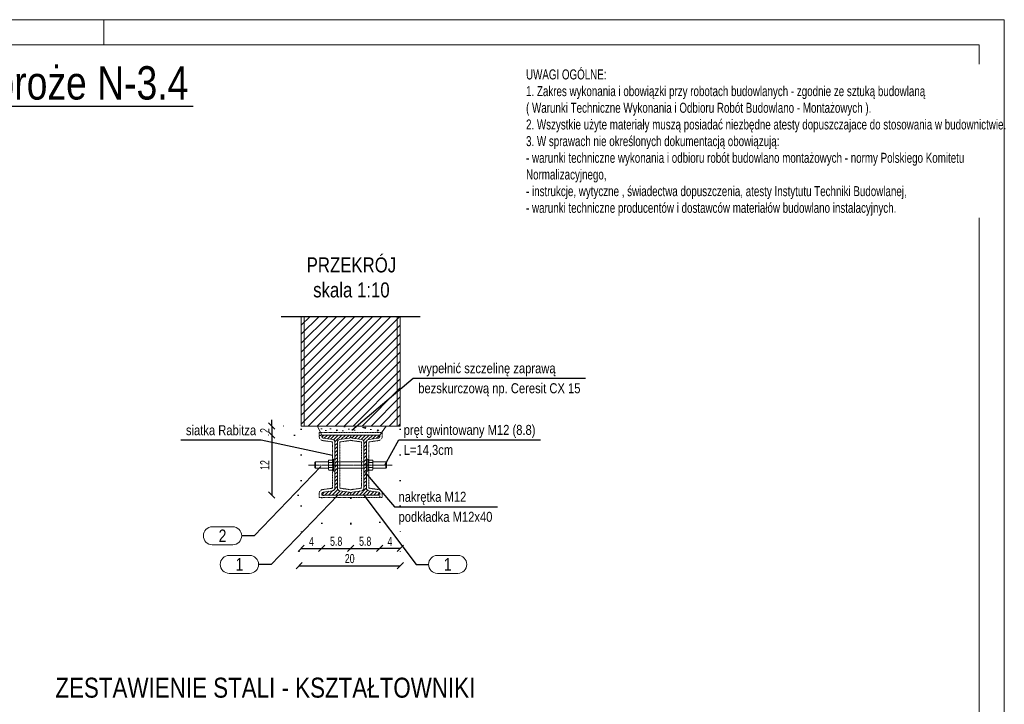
# Model space of a CAD drawing. Header units: millimetres. Extents: x 11149 to 111407, y -107619 to -23630.
# Tile 79 of 245: x 21510 to 22002, y -35702 to -35360. Entities that reach past the tile are written whole.
import ezdxf
from ezdxf.enums import TextEntityAlignment as Align

# ---------------------------------------------------------------- set-up
doc = ezdxf.new("R2010")
doc.units = ezdxf.units.MM
doc.header["$LTSCALE"] = 2
for name, pattern in [('CENTER2', [28.575, 19.05, -3.175, 3.175, -3.175]), ('DOT', [6.35, 0, -6.35]), ('HIDDEN', [9.525, 6.35, -3.175])]:
    doc.linetypes.add(name, pattern=pattern)
doc.layers.get('0').update_dxf_attribs({"plot": 0})
doc.layers.get('Defpoints').update_dxf_attribs({"color": 1})
for name, color, linetype, lineweight in [('e-cad_252', 252, 'HIDDEN', 9), ('e-cad_cienkie', 1, 'Continuous', 9), ('e-cad_opisy', 7, 'Continuous', 9), ('e-cad_osie', 22, 'CENTER2', 9), ('e-cad_stal_kontur', 222, 'Continuous', 20), ('e-cad_stal_wypelnienia', 224, 'Continuous', 9), ('e-cad_wymiary', 4, 'Continuous', 9), ('Opisy', 7, 'Continuous', 13)]:
    doc.layers.add(name, color=color, linetype=linetype, lineweight=lineweight)
doc.layers.add('e-cad_ukryte', color=30, linetype='HIDDEN')
doc.styles.add('e-cad_1', font='arial.ttf', dxfattribs={"width": 0.7})
doc.styles.add('e-cad_2', font='arial.ttf', dxfattribs={"width": 0.8})
doc.dimstyles.new('e-cad_1_10_[cm]', dxfattribs={"dimtxt": 1.8, "dimasz": 1.25, "dimexe": 1.25, "dimexo": 0.625, "dimgap": 0.5, "dimtad": 1, "dimdec": 0, "dimrnd": 1, "dimzin": 1, "dimtxsty": 'e-cad_1', "dimblk": 'OBLIQUE', "dimcen": 2.5, "dimclrd": 256, "dimclre": 252, "dimclrt": 7, "dimadec": 0, "dimazin": 0, "dimtfac": 1, "dimtix": 1, "dimtmove": 2, "dimatfit": 3, "dimldrblk": 'NONE', "dimfxl": 60, "dimfxlon": 1, "dimarcsym": 0})
doc.dimstyles.new('e-cad_1_25_10[cm]', dxfattribs={"dimscale": 2.5, "dimtxt": 1.8, "dimasz": 1.25, "dimexe": 1.25, "dimexo": 0.625, "dimgap": 0.5, "dimtad": 1, "dimdec": 0, "dimlfac": 0.4, "dimrnd": 1, "dimzin": 1, "dimtxsty": 'e-cad_1', "dimblk": 'OBLIQUE', "dimcen": 2.5, "dimclrd": 30, "dimclre": 252, "dimclrt": 7, "dimadec": 0, "dimazin": 0, "dimtfac": 1, "dimtix": 1, "dimtmove": 2, "dimatfit": 3, "dimfxl": 60, "dimfxlon": 1, "dimarcsym": 0})
doc.dimstyles.new('e-cad_1_25_[cm]', dxfattribs={"dimscale": 2.5, "dimtxt": 1.8, "dimasz": 1.25, "dimexe": 1.25, "dimexo": 0.625, "dimgap": 0.5, "dimtad": 1, "dimdec": 0, "dimrnd": 1, "dimzin": 1, "dimtxsty": 'e-cad_1', "dimblk": 'OBLIQUE', "dimcen": 2.5, "dimclrd": 256, "dimclre": 252, "dimclrt": 7, "dimadec": 0, "dimazin": 0, "dimtfac": 1, "dimtix": 1, "dimtmove": 2, "dimatfit": 3, "dimldrblk": 'NONE', "dimfxl": 60, "dimfxlon": 1, "dimarcsym": 0})

# ---------------------------------------------------------------- blocks, each defined once
blk = doc.blocks.new('A3_poziom')
at = {"ltscale": 0.8}
blk.add_line((240, 292), (240, 297), dxfattribs=at)
for points in [[(0, 0), (420, 0), (420, 297), (0, 297)], [(30, 5), (415, 5), (415, 292), (30, 292)]]:
    blk.add_lwpolyline(points, close=True)
blk = doc.blocks.new('e-cad_ZelbetPozycja')
at = {"layer": 'e-cad_opisy', "ltscale": 0.04, "style": 'e-cad_1', "width": 0.8}
for tag, p, height in [('OPIS_1', (0, 1.33), 6.67), ('OPIS_2', (0, -5.33), 4), ('OPIS_4', (16, -5.33), 4), ('OPIS_3', (0, -9.33), 2.67)]:
    blk.add_attdef(tag, p, '', height=height, dxfattribs=at)
at = {"layer": 'e-cad_opisy', "ltscale": 0.04, "style": 'e-cad_1', "width": 0.8, "flags": 1}
for tag, p in [('POZYCJA', (0, -20)), ('ILOSC', (0, -26.67)), ('DODATEK', (0, -33.33))]:
    blk.add_attdef(tag, p, '', height=4, dxfattribs=at)
blk = doc.blocks.new('_None')
blk = doc.blocks.new('_OBLIQUE')
at = {"color": 0, "linetype": 'ByBlock', "lineweight": -2}
blk.add_line((-0.5, -0.5), (0.5, 0.5), dxfattribs=at)
blk = doc.blocks.new('e-cad_StalOpisNiezliczalny_1')
at = {"layer": 'e-cad_cienkie', "ltscale": 0.4}
blk.add_lwpolyline([(5.87, 1.8), (1.78, 1.8, 0.991311), (1.78, -1.8), (5.87, -1.8, 0.991311)], format="xyb", close=True, dxfattribs=at)
at = {"layer": 'e-cad_opisy', "color": 9, "ltscale": 0.04, "style": 'e-cad_1', "width": 0.8}
blk.add_attdef('NR', text='', height=2.5, dxfattribs=at).set_placement((3.83, 0), align=Align.MIDDLE_CENTER)
blk = doc.blocks.new('*D1484')
at = {"layer": 'Defpoints', "color": 0, "ltscale": 0.5}
for p in [(21643.24, -35563.21), (21635.77, -35567.71), (21661.49, -35567.71)]:
    blk.add_point(p, dxfattribs=at)
at = {"layer": 'e-cad_opisy', "color": 252, "linetype": 'DOT', "lineweight": -2}
for p, q in [((21641.67, -35563.21), (21632.64, -35563.21)), ((21659.92, -35567.71), (21632.64, -35567.71))]:
    blk.add_line(p, q, dxfattribs=at)
at = {"layer": 'e-cad_opisy', "color": 30, "lineweight": -2}
for p, q in [((21635.77, -35563.21), (21635.77, -35560.09)), ((21635.77, -35563.21), (21635.77, -35567.71)), ((21635.77, -35567.71), (21635.77, -35570.84))]:
    blk.add_line(p, q, dxfattribs=at)
at = {"layer": 'e-cad_opisy', "color": 30, "lineweight": -2, "ltscale": 0.5, "xscale": 3.125, "yscale": 3.125, "zscale": 3.125}
for p, rotation in [((21635.77, -35563.21), 270), ((21635.77, -35567.71), 90)]:
    blk.add_blockref('_OBLIQUE', p, dxfattribs=dict(at, rotation=rotation))
at = {"layer": 'e-cad_opisy', "color": 7, "ltscale": 0.5, "insert": (21632.26, -35565.46), "char_height": 4.5, "attachment_point": 5, "rotation": 90, "style": 'e-cad_1'}
blk.add_mtext('2', dxfattribs=at)
blk = doc.blocks.new('*D1485')
at = {"layer": 'Defpoints', "color": 0, "ltscale": 0.5}
for p in [(21661.49, -35567.71), (21635.77, -35597.71), (21663.27, -35597.71)]:
    blk.add_point(p, dxfattribs=at)
at = {"layer": 'e-cad_opisy', "color": 252, "linetype": 'DOT', "lineweight": -2}
for p, q in [((21659.92, -35567.71), (21632.64, -35567.71)), ((21661.71, -35597.71), (21632.64, -35597.71))]:
    blk.add_line(p, q, dxfattribs=at)
at = {"layer": 'e-cad_opisy', "color": 30, "lineweight": -2}
blk.add_line((21635.77, -35567.71), (21635.77, -35597.71), dxfattribs=at)
at = {"layer": 'e-cad_opisy', "color": 30, "lineweight": -2, "ltscale": 0.5, "xscale": 3.125, "yscale": 3.125, "zscale": 3.125}
for p, rotation in [((21635.77, -35567.71), 90), ((21635.77, -35597.71), 270)]:
    blk.add_blockref('_OBLIQUE', p, dxfattribs=dict(at, rotation=rotation))
at = {"layer": 'e-cad_opisy', "color": 7, "ltscale": 0.5, "insert": (21632.26, -35582.71), "char_height": 4.5, "attachment_point": 5, "rotation": 90, "style": 'e-cad_1'}
blk.add_mtext('12', dxfattribs=at)
blk = doc.blocks.new('*D1486')
at = {"layer": 'Defpoints', "color": 0, "ltscale": 0.5}
for p in [(21650.49, -35563.21), (21660.74, -35597.34), (21660.74, -35624.41)]:
    blk.add_point(p, dxfattribs=at)
at = {"layer": 'e-cad_opisy', "color": 252, "linetype": 'DOT', "lineweight": -2}
for p, q in [((21650.49, -35564.77), (21650.49, -35627.54)), ((21660.74, -35598.9), (21660.74, -35627.54))]:
    blk.add_line(p, q, dxfattribs=at)
at = {"layer": 'e-cad_opisy', "color": 30, "lineweight": -2}
blk.add_line((21650.49, -35624.41), (21660.74, -35624.41), dxfattribs=at)
at = {"layer": 'e-cad_opisy', "color": 30, "lineweight": -2, "ltscale": 0.5, "xscale": 3.125, "yscale": 3.125, "zscale": 3.125, "rotation": 180}
blk.add_blockref('_OBLIQUE', (21650.49, -35624.41), dxfattribs=at)
at = {"layer": 'e-cad_opisy', "color": 30, "lineweight": -2, "ltscale": 0.5, "xscale": 3.125, "yscale": 3.125, "zscale": 3.125}
blk.add_blockref('_OBLIQUE', (21660.74, -35624.41), dxfattribs=at)
at = {"layer": 'e-cad_opisy', "color": 7, "ltscale": 0.5, "insert": (21655.61, -35620.91), "char_height": 4.5, "attachment_point": 5, "style": 'e-cad_1'}
blk.add_mtext('4', dxfattribs=at)
blk = doc.blocks.new('*D1487')
at = {"layer": 'Defpoints', "color": 0, "ltscale": 0.5}
for p in [(21675.24, -35597.34), (21689.74, -35596.97), (21689.74, -35624.41)]:
    blk.add_point(p, dxfattribs=at)
at = {"layer": 'e-cad_opisy', "color": 252, "linetype": 'DOT', "lineweight": -2}
for p, q in [((21675.24, -35598.9), (21675.24, -35627.54)), ((21689.74, -35598.53), (21689.74, -35627.54))]:
    blk.add_line(p, q, dxfattribs=at)
at = {"layer": 'e-cad_opisy', "color": 30, "lineweight": -2}
blk.add_line((21675.24, -35624.41), (21689.74, -35624.41), dxfattribs=at)
at = {"layer": 'e-cad_opisy', "color": 30, "lineweight": -2, "ltscale": 0.5, "xscale": 3.125, "yscale": 3.125, "zscale": 3.125, "rotation": 180}
blk.add_blockref('_OBLIQUE', (21675.24, -35624.41), dxfattribs=at)
at = {"layer": 'e-cad_opisy', "color": 30, "lineweight": -2, "ltscale": 0.5, "xscale": 3.125, "yscale": 3.125, "zscale": 3.125}
blk.add_blockref('_OBLIQUE', (21689.74, -35624.41), dxfattribs=at)
at = {"layer": 'e-cad_opisy', "color": 7, "ltscale": 0.5, "insert": (21682.49, -35620.87), "char_height": 4.5, "attachment_point": 5, "style": 'e-cad_1'}
blk.add_mtext('5.8', dxfattribs=at)
blk = doc.blocks.new('*D1488')
at = {"layer": 'Defpoints', "color": 0, "ltscale": 0.5}
for p in [(21649.49, -35624.41), (21699.99, -35624.41), (21699.99, -35633.04)]:
    blk.add_point(p, dxfattribs=at)
at = {"layer": 'e-cad_opisy', "color": 252, "linetype": 'DOT', "lineweight": -2}
for p, q in [((21649.49, -35625.98), (21649.49, -35636.16)), ((21699.99, -35625.98), (21699.99, -35636.16))]:
    blk.add_line(p, q, dxfattribs=at)
at = {"layer": 'e-cad_opisy', "color": 30, "lineweight": -2}
blk.add_line((21649.49, -35633.04), (21699.99, -35633.04), dxfattribs=at)
at = {"layer": 'e-cad_opisy', "color": 30, "lineweight": -2, "ltscale": 0.5, "xscale": 3.125, "yscale": 3.125, "zscale": 3.125, "rotation": 180}
blk.add_blockref('_OBLIQUE', (21649.49, -35633.04), dxfattribs=at)
at = {"layer": 'e-cad_opisy', "color": 30, "lineweight": -2, "ltscale": 0.5, "xscale": 3.125, "yscale": 3.125, "zscale": 3.125}
blk.add_blockref('_OBLIQUE', (21699.99, -35633.04), dxfattribs=at)
at = {"layer": 'e-cad_opisy', "color": 7, "ltscale": 0.5, "insert": (21674.74, -35629.49), "char_height": 4.5, "attachment_point": 5, "style": 'e-cad_1'}
blk.add_mtext('20', dxfattribs=at)
blk = doc.blocks.new('*D1509')
at = {"layer": 'Defpoints', "color": 0, "ltscale": 0.5}
for p in [(21675.24, -35597.71), (21660.74, -35624.41), (21675.24, -35624.41)]:
    blk.add_point(p, dxfattribs=at)
at = {"layer": 'e-cad_opisy', "color": 252, "linetype": 'DOT', "lineweight": -2}
for p, q in [((21675.24, -35599.27), (21675.24, -35627.54)), ((21660.74, -35622.85), (21660.74, -35621.29))]:
    blk.add_line(p, q, dxfattribs=at)
at = {"layer": 'e-cad_opisy', "color": 30, "lineweight": -2}
blk.add_line((21660.74, -35624.41), (21675.24, -35624.41), dxfattribs=at)
at = {"layer": 'e-cad_opisy', "color": 30, "lineweight": -2, "ltscale": 0.5, "xscale": 3.125, "yscale": 3.125, "zscale": 3.125, "rotation": 180}
blk.add_blockref('_OBLIQUE', (21660.74, -35624.41), dxfattribs=at)
at = {"layer": 'e-cad_opisy', "color": 30, "lineweight": -2, "ltscale": 0.5, "xscale": 3.125, "yscale": 3.125, "zscale": 3.125}
blk.add_blockref('_OBLIQUE', (21675.24, -35624.41), dxfattribs=at)
at = {"layer": 'e-cad_opisy', "color": 7, "ltscale": 0.5, "insert": (21667.99, -35620.87), "char_height": 4.5, "attachment_point": 5, "style": 'e-cad_1'}
blk.add_mtext('5.8', dxfattribs=at)
blk = doc.blocks.new('*D1511')
at = {"layer": 'Defpoints', "color": 0, "ltscale": 0.5}
for p in [(21699.99, -35563.21), (21689.74, -35596.97), (21689.74, -35624.41)]:
    blk.add_point(p, dxfattribs=at)
at = {"layer": 'e-cad_opisy', "color": 252, "linetype": 'DOT', "lineweight": -2}
for p, q in [((21699.99, -35564.77), (21699.99, -35627.54)), ((21689.74, -35598.53), (21689.74, -35627.54))]:
    blk.add_line(p, q, dxfattribs=at)
at = {"layer": 'e-cad_opisy', "color": 30, "lineweight": -2}
blk.add_line((21699.99, -35624.41), (21689.74, -35624.41), dxfattribs=at)
at = {"layer": 'e-cad_opisy', "color": 30, "lineweight": -2, "ltscale": 0.5, "xscale": 3.125, "yscale": 3.125, "zscale": 3.125, "rotation": 180}
blk.add_blockref('_OBLIQUE', (21689.74, -35624.41), dxfattribs=at)
at = {"layer": 'e-cad_opisy', "color": 30, "lineweight": -2, "ltscale": 0.5, "xscale": 3.125, "yscale": 3.125, "zscale": 3.125}
blk.add_blockref('_OBLIQUE', (21699.99, -35624.41), dxfattribs=at)
at = {"layer": 'e-cad_opisy', "color": 7, "ltscale": 0.5, "insert": (21694.86, -35620.91), "char_height": 4.5, "attachment_point": 5, "style": 'e-cad_1'}
blk.add_mtext('4', dxfattribs=at)

msp = doc.modelspace()

# ---------------------------------------------------------------- hatches: boundary and pattern name
at = {"layer": 'e-cad_252', "ltscale": 10}
h = msp.add_hatch(dxfattribs=at)
h.set_pattern_fill('ANSI31', color=256)
h.set_pattern_definition([(45, (19272.2896, -39925.081), (-2.245064, 2.245064), [])])
h.paths.add_polyline_path([(21650.49, -35508.42), (21650.49, -35563.21), (21699.99, -35563.21), (21699.99, -35508.42)])
at = {"layer": 'e-cad_252', "ltscale": 0.8}
h = msp.add_hatch(dxfattribs=at)
h.set_pattern_fill('CONC', color=256, scale=0.625, angle=30)
h.set_pattern_definition([(30, (12073.433, -40338.94), (-7.9375, 13.748153), [0, -15.875]), (30, (12076.349, -40343.672), (-7.9375, 13.748153), [0, -15.875]), (30, (12072.475, -40336.01), (-7.9375, 13.748153), [0, -15.875]), (8.1986, (12067.7869, -40344.3997), (49.1819629, 10.0643501), [1.709785, -83.77971]), (246.8699, (12069.4792, -40344.156), (25.36945775, 51.3088076), [0.79375, -78.58125]), (160.6013, (12069.1674, -40344.8858), (116.36576442, -42.80140287), [1.463596, -144.896665]), (236.5651, (12065.583, -40349.155), (-5.8106313, -21.6856646), [0.35498, -35.142599]), (356.3099, (12065.3874, -40349.4512), (35.433811, 2.1268249), [0.57239, -56.66575]), (138.4349, (12065.9586, -40349.488), (-29.6231348, 19.5588252), [0.502015, -49.699148]), (255, (12075.176, -40345.45), (7.937502, -13.748158), [0.673513, -21.777119]), (30, (12075.001, -40346.1), (5.810653, 21.685653), [0.9525, -14.9225]), (165, (12075.826, -40345.624), (-13.748158, -7.937502), [0.673513, -21.777119]), (281.5651, (12068.446, -40337.6035), (-2.126872, 35.4337999), [0.502015, -49.699148]), (30, (12068.546, -40338.095), (5.810653, 21.685653), [0.79375, -15.08125]), (173.1301, (12069.2338, -40337.6984), (-57.1194597, 3.6838089), [0.79375, -78.58125]), (243.6901, (12061.08, -40341.673), (19.5587899, 29.6231681), [0.57239, -56.66575]), (11.5651, (12060.826, -40342.186), (-35.4337999, -2.1268721), [1.00403, -49.197133]), (156.8699, (12061.8098, -40341.9847), (51.3088076, -25.36945775), [0.79375, -78.58125]), (30, (12065.384, -40339.921), (-7.9375, 13.748153), [0, -15.875]), (30, (12063.736, -40345.639), (-7.9375, 13.748153), [0, -15.875]), (30, (12070.522, -40348.503), (-7.9375, 13.748153), [0, -15.875]), (30, (12071.774, -40342.098), (-7.9375, 13.748153), [0, -15.875]), (30, (12066.437, -40342.063), (-7.9375, 13.748153), [0, -15.875]), (30, (12063.175, -40343.396), (-7.9375, 13.748153), [0, -15.875]), (30, (12064.888, -40343.507), (-7.9375, 13.748153), [0, -15.875]), (30, (12066.243, -40347.124), (-7.9375, 13.748153), [0, -15.875]), (30, (12062.626, -40348.479), (-7.9375, 13.748153), [0, -15.875]), (30, (12060.938, -40345.238), (-7.9375, 13.748153), [0, -15.875]), (30, (12058.78, -40342.451), (-7.9375, 13.748153), [0, -15.875]), (30, (12062.724, -40339.44), (-7.9375, 13.748153), [0, -15.875]), (30, (12065.431, -40337.144), (-7.9375, 13.748153), [0, -15.875]), (30, (12070.56, -40334.916), (-7.9375, 13.748153), [0, -15.875]), (30, (12069.721, -40341.083), (-7.9375, 13.748153), [0, -15.875]), (30, (12066.918, -40339.402), (-7.9375, 13.748153), [0, -15.875]), (30, (12071.828, -40345.366), (-7.9375, 13.748153), [0, -15.875]), (30, (12068.1, -40348.435), (-7.9375, 13.748153), [0, -15.875]), (30, (12073.971, -40349.078), (-7.9375, 13.748153), [0, -15.875]), (30, (12068.958, -40350.873), (-7.9375, 13.748153), [0, -15.875]), (30, (12064.796, -40353.825), (-7.9375, 13.748153), [0, -15.875]), (30, (12066.843, -40353.56), (-7.9375, 13.748153), [0, -15.875]), (30, (12065.87, -40351.556), (-7.9375, 13.748153), [0, -15.875]), (30, (12076.35, -40348.438), (-7.9375, 13.748153), [0, -15.875]), (30, (12074.746, -40341.848), (-7.9375, 13.748153), [0, -15.875]), (30, (12071.677, -40338.12), (-7.9375, 13.748153), [0, -15.875]), (30, (12071.068, -40351.67), (-7.9375, 13.748153), [0, -15.875])])
h.paths.add_polyline_path([(21658.72, -35563.21), (21692.89, -35563.21), (21690.61, -35566.46), (21675.99, -35566.46), (21660.18, -35566.46)])
at = {"layer": 'e-cad_stal_wypelnienia', "ltscale": 0.4}
h = msp.add_hatch(dxfattribs=at)
h.set_pattern_fill('ANSI31', color=256, scale=0.4, style=0)
h.set_pattern_definition([(45, (-2829.5453, -52528.246), (-0.89802561, 0.89802561), [])])
edge = h.paths.add_edge_path()
edge.add_line((21660.74, -35597.71), (21660.74, -35596.97))
edge.add_ellipse((21661.52, -35596.98), major_axis=(-0.732, 0.277), ratio=1, start_angle=299.2165, end_angle=380.2165, ccw=False)
edge.add_line((21661.4, -35596.2), (21666.25, -35595.52))
edge.add_ellipse((21666.06, -35594.25), major_axis=(1.29, 0), ratio=1, start_angle=278.4848, end_angle=359.4848)
edge.add_line((21667.35, -35594.26), (21667.35, -35571.16))
edge.add_ellipse((21666.06, -35571.18), major_axis=(1.23, 0.4), ratio=1, start_angle=342.5537, end_angle=423.5537)
edge.add_line((21666.25, -35569.9), (21661.4, -35569.22))
edge.add_ellipse((21661.52, -35568.45), major_axis=(-0.644, -0.445), ratio=1, start_angle=325.8497, end_angle=406.8497, ccw=False)
edge.add_line((21660.74, -35568.46), (21660.74, -35567.71))
edge.add_line((21660.74, -35567.71), (21675.24, -35567.71))
edge.add_line((21675.24, -35567.71), (21675.24, -35568.46))
edge.add_ellipse((21674.45, -35568.45), major_axis=(-0.732, 0.277), ratio=1, start_angle=479.2165, end_angle=560.2165, ccw=False)
edge.add_line((21674.57, -35569.22), (21669.72, -35569.9))
edge.add_ellipse((21669.91, -35571.18), major_axis=(1.29, 0), ratio=1, start_angle=98.4848, end_angle=179.4848)
edge.add_line((21668.62, -35571.16), (21668.62, -35594.26))
edge.add_ellipse((21669.91, -35594.25), major_axis=(1.29, 0), ratio=1, start_angle=180.5152, end_angle=261.5152)
edge.add_line((21669.72, -35595.52), (21674.57, -35596.2))
edge.add_ellipse((21674.45, -35596.98), major_axis=(-0.644, -0.445), ratio=1, start_angle=505.8497, end_angle=586.8497, ccw=False)
edge.add_line((21675.24, -35596.97), (21675.24, -35597.71))
edge.add_line((21675.24, -35597.71), (21660.74, -35597.71))
h = msp.add_hatch(dxfattribs=at)
h.set_pattern_fill('ANSI31', color=256, scale=0.4, angle=180, style=0)
h.set_pattern_definition([(225, (-2898.5453, -52528.246), (0.89802561, -0.89802561), [])])
edge = h.paths.add_edge_path()
edge.add_line((21675.24, -35567.71), (21675.24, -35568.46))
edge.add_ellipse((21676.02, -35568.45), major_axis=(0.732, -0.277), ratio=1, start_angle=201.2469, end_angle=282.2469)
edge.add_line((21675.9, -35569.22), (21680.75, -35569.9))
edge.add_ellipse((21680.56, -35571.18), major_axis=(-0.911, -0.911), ratio=1, start_angle=495.5152, end_angle=576.5152, ccw=False)
edge.add_line((21681.85, -35571.16), (21681.85, -35594.26))
edge.add_ellipse((21680.56, -35594.25), major_axis=(-1.29, 0), ratio=1, start_angle=458.4848, end_angle=539.4848, ccw=False)
edge.add_line((21680.75, -35595.52), (21675.9, -35596.2))
edge.add_ellipse((21676.02, -35596.98), major_axis=(0.644, 0.445), ratio=1, start_angle=63.8193, end_angle=144.8193)
edge.add_line((21675.24, -35596.97), (21675.24, -35597.71))
edge.add_line((21675.24, -35597.71), (21689.74, -35597.71))
edge.add_line((21689.74, -35597.71), (21689.74, -35596.97))
edge.add_ellipse((21688.95, -35596.98), major_axis=(0.732, -0.277), ratio=1, start_angle=21.2469, end_angle=102.2469)
edge.add_line((21689.07, -35596.2), (21684.22, -35595.52))
edge.add_ellipse((21684.41, -35594.25), major_axis=(-1.29, 0), ratio=1, start_angle=360.5152, end_angle=441.5152, ccw=False)
edge.add_line((21683.12, -35594.26), (21683.12, -35571.16))
edge.add_ellipse((21684.41, -35571.18), major_axis=(-1.23, -0.4), ratio=1, start_angle=260.5233, end_angle=341.5233, ccw=False)
edge.add_line((21684.22, -35569.9), (21689.07, -35569.22))
edge.add_ellipse((21688.95, -35568.45), major_axis=(0.644, 0.445), ratio=1, start_angle=243.8193, end_angle=324.8193)
edge.add_line((21689.74, -35568.46), (21689.74, -35567.71))
edge.add_line((21689.74, -35567.71), (21675.24, -35567.71))

# ---------------------------------------------------------------- linework, layer by layer
at = {"layer": 'e-cad_opisy'}
for p, q in [((21650.49, -35563.21), (21650.49, -35508.42)), ((21650.49, -35508.42), (21650.49, -35563.21)), ((21651.99, -35563.21), (21651.99, -35508.42)), ((21651.99, -35508.42), (21651.99, -35563.21)), ((21698.49, -35508.42), (21698.49, -35563.21)), ((21699.99, -35563.21), (21699.99, -35508.42)), ((21699.99, -35508.42), (21699.99, -35563.21)), ((21650.49, -35563.21), (21699.99, -35563.21))]:
    msp.add_line(p, q, dxfattribs=at)
at = {"layer": 'e-cad_opisy', "color": 0, "linetype": 'HIDDEN', "ltscale": 4}
for p, q in [((21657.35, -35581.5), (21657.35, -35583.92)), ((21657.72, -35581.12), (21657.72, -35584.3)), ((21668.62, -35581.12), (21681.85, -35581.12)), ((21668.62, -35584.3), (21681.85, -35584.3)), ((21692.75, -35581.12), (21692.75, -35584.3)), ((21693.12, -35581.5), (21693.12, -35583.92))]:
    msp.add_line(p, q, dxfattribs=at)
for points in [[(21657.35, -35581.5), (21657.72, -35581.12), (21664.12, -35581.12)], [(21657.35, -35583.92), (21657.72, -35584.3), (21664.12, -35584.3)], [(21693.12, -35581.5), (21692.75, -35581.12), (21686.35, -35581.12)], [(21693.12, -35583.92), (21692.75, -35584.3), (21686.35, -35584.3)]]:
    msp.add_lwpolyline(points, dxfattribs=at)
at = {"layer": 'e-cad_opisy'}
for points in [[(21664.38, -35581.47, -0.419144), (21664.38, -35580.23)], [(21664.38, -35583.95, -0.209572), (21664.38, -35581.47)], [(21664.38, -35585.19, -0.419144), (21664.38, -35583.95)], [(21666.46, -35581.47, 0.419144), (21666.46, -35580.23)], [(21666.46, -35583.95, 0.209572), (21666.46, -35581.47)], [(21666.46, -35585.19, 0.419144), (21666.46, -35583.95)], [(21684.01, -35581.47, -0.419144), (21684.01, -35580.23)], [(21684.01, -35583.95, -0.209572), (21684.01, -35581.47)], [(21684.01, -35585.19, -0.419144), (21684.01, -35583.95)], [(21686.09, -35581.47, 0.419144), (21686.09, -35580.23)], [(21686.09, -35583.95, 0.209572), (21686.09, -35581.47)], [(21686.09, -35585.19, 0.419144), (21686.09, -35583.95)]]:
    msp.add_lwpolyline(points, format="xyb", dxfattribs=at)
for points in [[(21664.12, -35584.57), (21664.12, -35580.85)], [(21664.12, -35581.47), (21666.72, -35581.47)], [(21664.12, -35583.95), (21666.72, -35583.95)], [(21664.38, -35580.23), (21666.46, -35580.23)], [(21667.35, -35585.71), (21667.35, -35579.71), (21666.72, -35579.71), (21666.72, -35585.71), (21667.35, -35585.71)], [(21666.72, -35584.57), (21666.72, -35580.85)], [(21683.12, -35585.71), (21683.12, -35579.71), (21683.75, -35579.71), (21683.75, -35585.71), (21683.12, -35585.71)], [(21683.75, -35584.57), (21683.75, -35580.85)], [(21686.35, -35581.47), (21683.75, -35581.47)], [(21686.35, -35583.95), (21683.75, -35583.95)], [(21686.09, -35580.23), (21684.01, -35580.23)], [(21686.35, -35584.57), (21686.35, -35580.85)], [(21664.38, -35585.19), (21666.46, -35585.19)], [(21686.09, -35585.19), (21684.01, -35585.19)]]:
    msp.add_lwpolyline(points, dxfattribs=at)
at = {"layer": 'e-cad_osie', "ltscale": 0.02}
msp.add_lwpolyline([(21695.88, -35582.71), (21654.16, -35582.71)], dxfattribs=at)
at = {"layer": 'e-cad_stal_kontur', "linetype": 'HIDDEN', "ltscale": 0.01}
for points in [[(21675.24, -35598.96), (21659.49, -35598.96), (21659.49, -35596.96, -0.370858), (21661.23, -35594.96), (21666.07, -35594.29, 0.374036), (21666.1, -35594.25), (21666.1, -35571.17, 0.374036), (21666.06, -35571.14), (21661.23, -35570.46, -0.370858), (21659.49, -35568.46), (21659.49, -35566.46), (21675.24, -35566.46)], [(21675.24, -35598.96), (21690.99, -35598.96), (21690.99, -35596.96, 0.370858), (21689.25, -35594.96), (21684.4, -35594.29, -0.374036), (21684.37, -35594.25), (21684.37, -35571.17, -0.374036), (21684.41, -35571.14), (21689.25, -35570.46, 0.370858), (21690.99, -35568.46), (21690.99, -35566.46), (21675.24, -35566.46)], [(21675.24, -35570.33, -0.062761), (21674.75, -35570.46), (21669.9, -35571.14, 0.374036), (21669.87, -35571.18), (21669.87, -35594.25, 0.374036), (21669.91, -35594.29), (21674.75, -35594.96, -0.062761), (21675.24, -35595.1, -0.062761)], [(21675.24, -35570.33, 0.062761), (21675.73, -35570.46), (21680.57, -35571.14, -0.374036), (21680.6, -35571.18), (21680.6, -35594.25, -0.374036), (21680.56, -35594.29), (21675.73, -35594.96, 0.062761), (21675.24, -35595.1, 0.062761)]]:
    msp.add_lwpolyline(points, format="xyb", dxfattribs=at)
at = {"layer": 'e-cad_stal_kontur', "ltscale": 0.4}
for points in [[(21660.74, -35597.71), (21660.74, -35596.97, -0.368919), (21661.4, -35596.2), (21666.25, -35595.52, 0.368919), (21667.35, -35594.26), (21667.35, -35571.16, 0.368919), (21666.25, -35569.9), (21661.4, -35569.22, -0.368919), (21660.74, -35568.46), (21660.74, -35567.71), (21675.24, -35567.71), (21675.24, -35568.46, -0.368919), (21674.57, -35569.22), (21669.72, -35569.9, 0.368919), (21668.62, -35571.16), (21668.62, -35594.26, 0.368919), (21669.72, -35595.52), (21674.57, -35596.2, -0.368919), (21675.24, -35596.97), (21675.24, -35597.71), (21660.74, -35597.71)], [(21689.74, -35597.71), (21689.74, -35596.97, 0.368919), (21689.07, -35596.2), (21684.22, -35595.52, -0.368919), (21683.12, -35594.26), (21683.12, -35571.16, -0.368919), (21684.22, -35569.9), (21689.07, -35569.22, 0.368919), (21689.74, -35568.46), (21689.74, -35567.71), (21675.24, -35567.71), (21675.24, -35568.46, 0.368919), (21675.9, -35569.22), (21680.75, -35569.9, -0.368919), (21681.85, -35571.16), (21681.85, -35594.26, -0.368919), (21680.75, -35595.52), (21675.9, -35596.2, 0.368919), (21675.24, -35596.97), (21675.24, -35597.71), (21689.74, -35597.71)]]:
    msp.add_lwpolyline(points, format="xyb", dxfattribs=at)
at = {"layer": 'e-cad_ukryte', "ltscale": 0.02}
msp.add_line((21640.49, -35508.42), (21709.99, -35508.42), dxfattribs=at)
at = {"layer": 'e-cad_wymiary', "ltscale": 0.4}
for p, q in [((21660.74, -35567.71), (21658.72, -35563.21)), ((21689.74, -35567.71), (21692.89, -35563.21))]:
    msp.add_line(p, q, dxfattribs=at)

# ---------------------------------------------------------------- block references
at = {"layer": 'e-cad_opisy', "ltscale": 0.02, "xscale": 2.5, "yscale": 2.5, "zscale": 2.5}
msp.add_blockref('A3_poziom', (20951.87, -36102.55), dxfattribs=at)
at = {"layer": 'e-cad_opisy', "ltscale": 0.5, "xscale": 2.5, "yscale": 2.5, "zscale": 2.5}
msp.add_blockref('e-cad_ZelbetPozycja', (21422.18, -35403.31), dxfattribs=at).add_auto_attribs({'OPIS_1': 'poz. Nadproże N-3.4', 'OPIS_2': 'szt.4', 'OPIS_3': 'dodatek na spoiny 1,8%'})
at = {"layer": 'e-cad_opisy'}
ref = msp.add_blockref('e-cad_StalOpisNiezliczalny_1', (21620.75, -35618.07), dxfattribs=dict(at, xscale=-2.5, yscale=2.5, zscale=2.5))
ref.add_attrib('NR', '2', dxfattribs={"color": 9, "height": 6.25, "style": 'e-cad_1', "width": 0.8}).set_placement((21611.19, -35618.07), align=Align.MIDDLE_CENTER)
ref = msp.add_blockref('e-cad_StalOpisNiezliczalny_1', (21629.2, -35632.36), dxfattribs=dict(at, xscale=-2.5, yscale=2.5, zscale=2.5))
ref.add_attrib('NR', '1', dxfattribs={"color": 9, "height": 6.25, "style": 'e-cad_1', "width": 0.8}).set_placement((21619.64, -35632.36), align=Align.MIDDLE_CENTER)
at = {"layer": 'e-cad_opisy', "xscale": 2.5, "yscale": 2.5, "zscale": 2.5}
msp.add_blockref('e-cad_StalOpisNiezliczalny_1', (21714.13, -35632.36), dxfattribs=at).add_auto_attribs({'NR': '1'})

# ---------------------------------------------------------------- texts
at = {"layer": 'e-cad_opisy', "style": 'e-cad_1', "width": 0.8}
for s, p in [('wypełnić szczelinę zaprawą', (21709, -35536.81)), ('bezskurczową np. Ceresit CX 15', (21709, -35546.81)), ('siatka Rabitza', (21592.9, -35567.8))]:
    msp.add_text(s, height=5, dxfattribs=at).set_placement(p)
at = {"layer": 'e-cad_opisy', "ltscale": 0.4, "style": 'e-cad_1', "width": 0.8}
for s, p in [('pręt gwintowany M12 (8.8)', (21701.74, -35567.64)), ('L=14,3cm', (21701.74, -35577.64)), ('nakrętka M12', (21699.15, -35601.09)), ('podkładka M12x40', (21699.15, -35611.09))]:
    msp.add_text(s, height=5, dxfattribs=at).set_placement(p)
at = {"layer": 'e-cad_opisy', "ltscale": 0.5, "style": 'e-cad_1', "width": 0.8}
msp.add_text('ZESTAWIENIE STALI - KSZTAŁTOWNIKI', height=10, dxfattribs=at).set_placement((21527.66, -35699.01))
at = {"layer": 'e-cad_opisy', "ltscale": 0.8, "insert": (21675.6, -35499.02), "char_height": 7.5, "width": 113.777, "attachment_point": 8, "style": 'e-cad_2'}
msp.add_mtext('PRZEKRÓJ\\Pskala 1:10', dxfattribs=at)

# ---------------------------------------------------------------- dimensions: what is measured, and where the dimension line sits
at = {"layer": 'e-cad_opisy'}
for base, p1, p2, angle, picture, middle in [((21635.77, -35567.71), (21643.24, -35563.21), (21661.49, -35567.71), 90, '*D1484', (21632.26, -35565.46)), ((21689.74, -35624.41), (21699.99, -35563.21), (21689.74, -35596.97), 180, '*D1511', (21694.86, -35620.91)), ((21635.77, -35597.71), (21661.49, -35567.71), (21663.27, -35597.71), 90, '*D1485', (21632.26, -35582.71))]:
    dim = msp.add_linear_dim(base=base, p1=p1, p2=p2, angle=angle, dimstyle='e-cad_1_25_10[cm]', override={"dimblk": 'OBLIQUE'}, dxfattribs=at)
    dim.commit()
    dim.dimension.update_dxf_attribs({"geometry": picture, "text_midpoint": middle})
for base, p1, p2, picture, middle in [((21660.74, -35624.41), (21650.49, -35563.21), (21660.74, -35597.34), '*D1486', (21655.61, -35620.91)), ((21699.99, -35633.04), (21649.49, -35624.41), (21699.99, -35624.41), '*D1488', (21674.74, -35629.49))]:
    dim = msp.add_linear_dim(base=base, p1=p1, p2=p2, dimstyle='e-cad_1_25_10[cm]', override={"dimblk": 'OBLIQUE'}, dxfattribs=at)
    dim.commit()
    dim.dimension.update_dxf_attribs({"geometry": picture, "text_midpoint": middle})
for base, p1, p2, picture, middle in [((21675.24, -35624.41), (21660.74, -35624.41), (21675.24, -35597.71), '*D1509', (21667.99, -35620.87)), ((21689.74, -35624.41), (21675.24, -35597.34), (21689.74, -35596.97), '*D1487', (21682.49, -35620.87))]:
    dim = msp.add_linear_dim(base=base, p1=p1, p2=p2, text='5.8', dimstyle='e-cad_1_25_10[cm]', override={"dimtxsty": 'e-cad_1', "dimblk": 'OBLIQUE'}, dxfattribs=at)
    dim.commit()
    dim.dimension.update_dxf_attribs({"geometry": picture, "text_midpoint": middle})

# ---------------------------------------------------------------- leaders
at = {"layer": 'e-cad_cienkie', "ltscale": 0.5, "has_arrowhead": 0}
msp.add_leader([(21419.68, -35403.31), (21596.55, -35403.31)], dimstyle='e-cad_1_25_[cm]', dxfattribs=at)
at = {"layer": 'e-cad_cienkie', "has_arrowhead": 0}
for points in [[(21675.75, -35565.22), (21706.5, -35539.31), (21792.56, -35539.31)], [(21666.1, -35577.88), (21630.5, -35570.3), (21590.4, -35570.3)], [(21660.28, -35583.42), (21627, -35618.07), (21620.75, -35618.07)], [(21668.74, -35597.71), (21635.45, -35632.36), (21629.2, -35632.36)], [(21681.84, -35597.71), (21707.88, -35632.36), (21714.13, -35632.36)]]:
    msp.add_leader(points, dimstyle='e-cad_1_25_[cm]', override={"dimldrblk": 'None'}, dxfattribs=at)
at = {"layer": 'e-cad_cienkie', "ltscale": 0.4, "has_arrowhead": 0}
for points in [[(21692.28, -35582.71), (21699.24, -35570.14), (21770.08, -35570.14)], [(21682.52, -35586.49), (21697.15, -35603.59), (21748.56, -35603.59)]]:
    msp.add_leader(points, dimstyle='e-cad_1_10_[cm]', override={"dimldrblk": 'None'}, dxfattribs=at)

# ---------------------------------------------------------------- next in the draw order: texts
at = {"layer": 'Opisy', "insert": (21762.87, -35384.93), "char_height": 5, "width": 227.5, "attachment_point": 1, "style": 'e-cad_1', "bg_fill": 2}
msp.add_mtext('UWAGI OGÓLNE:\\P1. Zakres wykonania i obowiązki przy robotach budowlanych - zgodnie ze sztuką budowlaną\\P( Warunki Techniczne Wykonania i Odbioru Robót Budowlano - Montażowych ).\\P2. Wszystkie użyte materiały muszą posiadać niezbędne atesty dopuszczajace do stosowania w budownictwie.\\P3. W sprawach nie określonych dokumentacją obowiązują:\\P- warunki techniczne wykonania i odbioru robót budowlano montażowych - normy Polskiego Komitetu Normalizacyjnego,\\P- instrukcje, wytyczne , świadectwa dopuszczenia, atesty Instytutu Techniki Budowlanej,\\P- warunki techniczne producentów i dostawców materiałów budowlano instalacyjnych.', dxfattribs=at)

doc.saveas('drawing.dxf')
